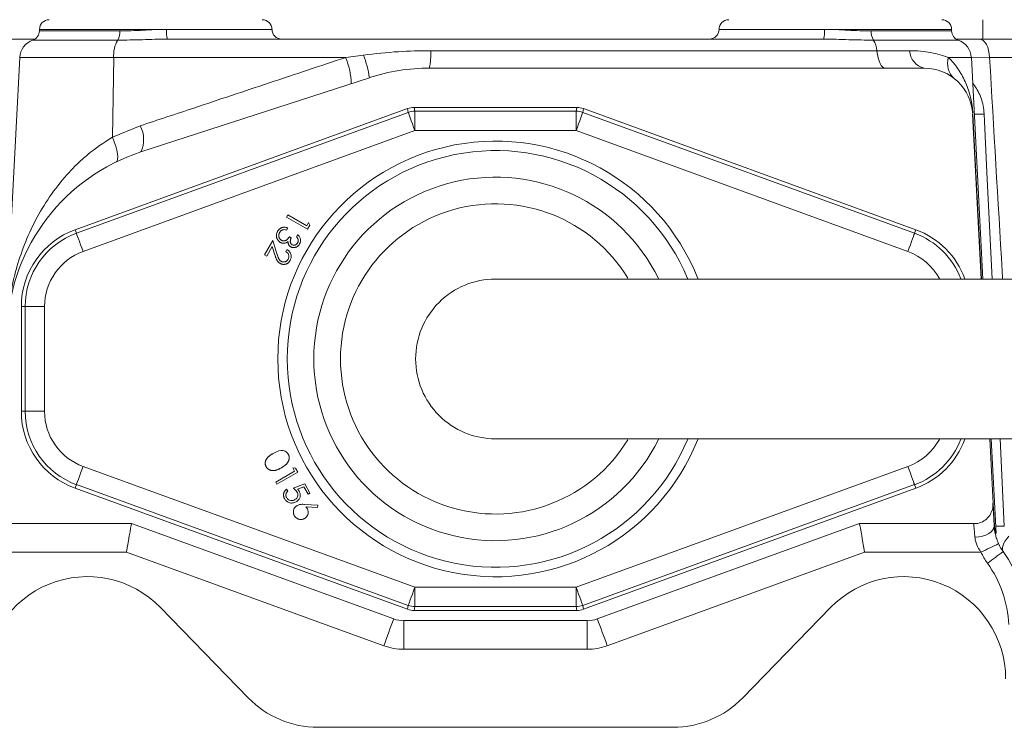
# Model space of a CAD drawing. Header units: millimetres. Extents: x 542 to 1522, y 1071 to 2490.
# Tile 10 of 14: x 983 to 1085, y 1995 to 2069. Entities that reach past the tile are written whole.
import ezdxf

# ---------------------------------------------------------------- set-up
doc = ezdxf.new("R2010")
doc.units = ezdxf.units.MM

msp = doc.modelspace()

# ---------------------------------------------------------------- linework, layer by layer
at = {"color": 7, "linetype": 'Continuous', "lineweight": 15}
for p, q in [((1082.49, 2066.52), (1082.49, 2068.52)), ((984.82, 2067.52), (984.82, 2067.36)), ((997.99, 2067.52), (1003.93, 2067.52)), ((1078.66, 2067.52), (1066.09, 2067.52)), ((1079.25, 2067.36), (1079.25, 2067.52)), ((998.08, 2066.52), (1065.99, 2066.52)), ((1082.13, 2066.52), (1093.2, 2066.52)), ((1025.33, 2065.31), (1071.52, 2065.31)), ((1071.52, 2065.31), (1074.9, 2065.31)), ((982.78, 2064.61), (980.3, 2017.27)), ((992.51, 2064.61), (992.38, 2056.35)), ((1016.53, 2064.61), (992.51, 2064.61)), ((1016.53, 2064.61), (1018.37, 2064.86)), ((1082.5, 2041.69), (1081.3, 2064.61)), ((1094.49, 2064.61), (1083.19, 2064.61)), ((1076.43, 2063.51), (1025.19, 2063.51)), ((1018.99, 2062.52), (995.33, 2054.84)), ((1022.94, 2059.32), (988.52, 2046.79)), ((1023.01, 2058.92), (1022.94, 2059.32)), ((1023.63, 2059.44), (1023.7, 2059.04)), ((1023.63, 2059.44), (1040.45, 2059.44)), ((1040.38, 2059.04), (1040.45, 2059.44)), ((1041.14, 2059.32), (1041.07, 2058.92)), ((1075.56, 2046.79), (1041.14, 2059.32)), ((988.66, 2046.42), (1023.01, 2058.92)), ((1023.7, 2059.04), (1040.38, 2059.04)), ((1023.7, 2059.04), (1023.7, 2057.04)), ((1040.38, 2059.04), (1040.38, 2057.04)), ((1041.07, 2058.92), (1075.42, 2046.42)), ((1082.33, 2041.69), (1081.43, 2058.75)), ((1023.7, 2057.04), (989.34, 2044.53)), ((992.38, 2056.35), (995.26, 2057.54)), ((1040.38, 2057.04), (1023.7, 2057.04)), ((1074.74, 2044.53), (1040.38, 2057.04)), ((1010.41, 2048.1), (1010.53, 2048.32)), ((1012.58, 2046.85), (1010.41, 2048.1)), ((1010.53, 2048.32), (1012.49, 2047.19)), ((1010.53, 2046.97), (1010.41, 2046.76)), ((1012.49, 2047.19), (1012.68, 2047.53)), ((1012.82, 2047.27), (1012.58, 2046.85)), ((1012.68, 2047.53), (1012.82, 2047.27)), ((988.52, 2046.79), (988.66, 2046.42)), ((1010.7, 2046.07), (1010.9, 2045.96)), ((1011.45, 2046.05), (1011.57, 2046.28)), ((1075.56, 2046.79), (1075.42, 2046.42)), ((1008.14, 2044.18), (1008.99, 2045.66)), ((1008.93, 2045.06), (1008.35, 2044.06)), ((1009.2, 2044.19), (1008.93, 2045.06)), ((1008.99, 2045.66), (1009.41, 2044.31)), ((1008.35, 2044.06), (1008.14, 2044.18)), ((1010.33, 2044.54), (1010.45, 2044.74)), ((982.95, 2038.83), (983.34, 2038.83)), ((982.95, 2028), (982.95, 2038.83)), ((983.34, 2038.83), (985.35, 2038.83)), ((983.34, 2028), (983.34, 2038.83)), ((985.35, 2038.83), (985.35, 2028)), ((982.95, 2028), (983.34, 2028)), ((983.34, 2028), (985.35, 2028)), ((1083.55, 2018.48), (1083.2, 2025.14)), ((1083.88, 2015.36), (1083.36, 2025.14)), ((989.34, 2022.3), (1023.7, 2009.79)), ((1009.29, 2020.67), (1011.24, 2021.8)), ((1011.58, 2021.71), (1009.41, 2020.45)), ((1011.05, 2022.14), (1011.33, 2022.13)), ((1011.24, 2021.8), (1011.05, 2022.14)), ((1011.33, 2022.13), (1011.58, 2021.71)), ((1040.38, 2009.79), (1074.74, 2022.3)), ((988.52, 2020.04), (988.66, 2020.41)), ((1023.01, 2007.91), (988.66, 2020.41)), ((1009.41, 2020.45), (1009.29, 2020.67)), ((1011.1, 2020.06), (1012.29, 2020.48)), ((1012.29, 2020.48), (1012.83, 2019.54)), ((1075.42, 2020.41), (1041.07, 2007.91)), ((1075.56, 2020.04), (1075.42, 2020.41)), ((988.52, 2020.04), (1022.94, 2007.51)), ((1010.4, 2019.95), (1010.53, 2019.73)), ((1012.18, 2020.19), (1011.53, 2019.96)), ((1012.63, 2019.42), (1012.18, 2020.19)), ((1012.83, 2019.54), (1012.63, 2019.42)), ((1041.14, 2007.51), (1075.56, 2020.04)), ((1012.27, 2018.37), (1013.64, 2018.28)), ((1013.62, 2018.03), (1012.39, 2018.1)), ((1013.64, 2018.28), (1013.62, 2018.03)), ((994.36, 2016.4), (981.72, 2016.4)), ((1021.51, 2006.52), (994.36, 2016.4)), ((1069.72, 2016.4), (1042.57, 2006.52)), ((1081.97, 2016.4), (1069.72, 2016.4)), ((993.83, 2013.44), (981.79, 2013.44)), ((1020.48, 2003.74), (993.83, 2013.44)), ((1070.25, 2013.44), (1043.6, 2003.74)), ((1082.29, 2013.44), (1070.25, 2013.44)), ((1023.7, 2009.79), (1040.38, 2009.79)), ((1023.7, 2009.79), (1023.7, 2007.79)), ((1040.38, 2009.79), (1040.38, 2007.79)), ((1006.44, 1998.35), (997.36, 2007.69)), ((1022.94, 2007.51), (1023.01, 2007.91)), ((1023.7, 2007.79), (1023.63, 2007.39)), ((1040.45, 2007.39), (1023.63, 2007.39)), ((1040.38, 2007.79), (1023.7, 2007.79)), ((1040.45, 2007.39), (1040.38, 2007.79)), ((1041.07, 2007.91), (1041.14, 2007.51)), ((1066.72, 2007.69), (1057.64, 1998.35)), ((1041.54, 2006.34), (1022.54, 2006.34)), ((1022.54, 2006.34), (1022.54, 2003.38)), ((1041.54, 2006.34), (1041.54, 2003.38)), ((1041.54, 2003.38), (1022.54, 2003.38)), ((1050.42, 1995.3), (1013.66, 1995.3))]:
    msp.add_line(p, q, dxfattribs=at)
at = {"color": 8, "linetype": 'Continuous', "lineweight": 15}
for p, q in [((997.99, 2067.52), (984.82, 2067.52)), ((984.82, 2067.36), (993.14, 2067.36)), ((1003.93, 2067.52), (1008.9, 2067.52)), ((1055.18, 2067.52), (1066.09, 2067.52)), ((1070.94, 2067.36), (1079.25, 2067.36)), ((1079.25, 2067.52), (1078.66, 2067.52)), ((992.93, 2066.41), (984.14, 2066.41)), ((1079.93, 2066.41), (1071.15, 2066.41)), ((992.51, 2064.61), (982.78, 2064.61)), ((1081.3, 2064.61), (1078.92, 2064.61)), ((1083.19, 2064.61), (1081.3, 2064.63)), ((1083.22, 2025.14), (1083.57, 2018.48)), ((1084.27, 2025.14), (1084.71, 2016.12)), ((1083.57, 2018.42), (1083.69, 2016.14))]:
    msp.add_line(p, q, dxfattribs=at)
at = {"color": 7, "linetype": 'Continuous', "lineweight": 15, "flags": 128}
for points in [[(1083.19, 2064.61), (1083.16, 2064.99), (1083.09, 2065.35), (1082.99, 2065.68), (1082.86, 2065.96), (1082.7, 2066.2), (1082.52, 2066.37), (1082.33, 2066.48), (1082.13, 2066.52)], [(1072.37, 2063.51), (1072.23, 2063.54), (1072.1, 2063.63), (1071.98, 2063.79), (1071.86, 2064), (1071.75, 2064.26), (1071.66, 2064.57), (1071.58, 2064.93), (1071.52, 2065.31)], [(1023.01, 2058.92), (1023.03, 2058.88), (1023.07, 2058.77), (1023.13, 2058.59), (1023.22, 2058.35), (1023.32, 2058.07), (1023.44, 2057.75), (1023.56, 2057.4), (1023.7, 2057.04)], [(1040.38, 2057.04), (1040.51, 2057.4), (1040.64, 2057.75), (1040.76, 2058.07), (1040.86, 2058.35), (1040.95, 2058.59), (1041.01, 2058.77), (1041.05, 2058.88), (1041.07, 2058.92)], [(992.76, 2053.8), (992.86, 2053.9), (992.92, 2054.08), (992.94, 2054.33), (992.91, 2054.65), (992.83, 2055.02), (992.72, 2055.44), (992.56, 2055.88), (992.38, 2056.35)], [(988.66, 2046.42), (988.67, 2046.37), (988.71, 2046.26), (988.78, 2046.08), (988.86, 2045.85), (988.97, 2045.57), (989.08, 2045.24), (989.21, 2044.9), (989.34, 2044.53)], [(1074.74, 2044.53), (1074.87, 2044.9), (1074.99, 2045.24), (1075.11, 2045.57), (1075.21, 2045.85), (1075.3, 2046.08), (1075.36, 2046.26), (1075.41, 2046.37), (1075.42, 2046.42)], [(988.66, 2020.41), (988.67, 2020.46), (988.71, 2020.57), (988.78, 2020.75), (988.86, 2020.98), (988.97, 2021.27), (989.08, 2021.59), (989.21, 2021.94), (989.34, 2022.3)], [(1074.74, 2022.3), (1074.87, 2021.94), (1074.99, 2021.59), (1075.11, 2021.27), (1075.21, 2020.98), (1075.3, 2020.75), (1075.36, 2020.57), (1075.41, 2020.46), (1075.42, 2020.41)], [(1083.51, 2018.01), (1083.52, 2018.1), (1083.54, 2018.51)], [(1083.55, 2018.48), (1083.55, 2018.33), (1083.57, 2018), (1083.6, 2017.51), (1083.63, 2016.88), (1083.67, 2016.14)], [(1081.67, 2014.97), (1081.62, 2015.46), (1081.59, 2015.86), (1081.56, 2016.15), (1081.55, 2016.34), (1081.54, 2016.4)], [(1083.67, 2016.14), (1083.64, 2015.92), (1083.53, 2015.72), (1083.35, 2015.52), (1083.1, 2015.35), (1082.8, 2015.2), (1082.44, 2015.09), (1082.06, 2015.01), (1081.67, 2014.97)], [(1084.59, 2013.49), (1084.53, 2013.61), (1084.51, 2013.77), (1084.53, 2013.94), (1084.58, 2014.14), (1084.68, 2014.35), (1084.81, 2014.58), (1084.98, 2014.82), (1085.18, 2015.07)], [(1023.01, 2007.91), (1023.03, 2007.95), (1023.07, 2008.07), (1023.13, 2008.24), (1023.22, 2008.48), (1023.32, 2008.76), (1023.44, 2009.08), (1023.56, 2009.43), (1023.7, 2009.79)], [(1040.38, 2009.79), (1040.51, 2009.43), (1040.64, 2009.08), (1040.76, 2008.76), (1040.86, 2008.48), (1040.95, 2008.24), (1041.01, 2008.07), (1041.05, 2007.95), (1041.07, 2007.91)]]:
    msp.add_lwpolyline(points, dxfattribs=at)
at = {"color": 8, "linetype": 'Continuous', "lineweight": 15, "flags": 128}
for points in [[(1081.46, 2058.75), (1081.78, 2052.74), (1082.36, 2041.69)], [(1082.62, 2058.74), (1082.92, 2052.74), (1083.46, 2041.69)]]:
    msp.add_lwpolyline(points, dxfattribs=at)
at = {"color": 7, "linetype": 'Continuous', "lineweight": 15}
for centre, radius, start, end in [((985.83, 2067.52), 1, 90, 180), ((1007.89, 2067.52), 1, 0, 90), ((1056.18, 2067.52), 1, 90, 180), ((1078.25, 2067.52), 1, 0, 90), ((983.82, 2067.36), 1, 288.6964, 0), ((991.49, 2067.23), 1.65, 330.4003, 4.6037), ((1000.73, 2067.27), 2.75, 174.8228, 195.8976), ((1009.9, 2067.52), 1, 180, 270), ((1054.18, 2067.52), 1, 270, 0), ((1063.35, 2067.27), 2.75, 344.1022, 5.1774), ((1072.59, 2067.23), 1.65, 175.3963, 209.5997), ((1080.26, 2067.36), 1, 180, 251.3036), ((984.79, 2064.51), 2.01, 108.6964, 177), ((995.68, 2064.82), 3.18, 149.9512, 183.6924), ((1069.3, 2065.18), 2.22, 3.4903, 33.7097), ((1079.29, 2064.51), 2.01, 3, 71.3036), ((1018.18, 2064.98), 7.16, 348.1491, 2.6797), ((1076.89, 2065.44), 1.99, 183.7915, 256.5256), ((1010.14, 2061.87), 6.95, 0.3517, 23.2721), ((1007.18, 2060.67), 11.95, 8.9135, 20.512), ((1081, 2064.02), 2.17, 164.0516, 227.73), ((1025.19, 2043.45), 20.06, 90, 108), ((1076.43, 2058.49), 5.02, 3, 90), ((1023.7, 2057.04), 2.01, 90.0075, 109.9929), ((1040.38, 2057.04), 2.01, 70.0071, 89.9925), ((1081.45, 2058.96), 0.211, 266.0657, 273.9343), ((992.58, 2056.12), 3.03, 334.9596, 27.9351), ((1032.04, 2033.42), 21.56, 22.7186, 180), ((1001.53, 2035.76), 20.06, 108, 177), ((1032.04, 2033.42), 18.81, 26.2729, 180), ((1032.04, 2033.42), 16.05, 31.3252, 180), ((991.42, 2038.83), 8.47, 110, 180), ((991.42, 2038.83), 8.08, 110, 180), ((1072.66, 2038.83), 8.47, 19.8745, 70), ((991.42, 2038.83), 6.07, 110, 180), ((1032.04, 2033.42), 8.27, 89.9375, 180), ((1032.04, 2033.42), 21.56, 180, 337.3619), ((1032.04, 2033.42), 18.81, 180, 333.7192), ((1032.04, 2033.42), 16.05, 180, 328.5781), ((1032.04, 2033.42), 8.27, 180, 270.0194), ((991.42, 2028), 8.47, 180, 250), ((991.42, 2028), 8.08, 180, 250), ((991.42, 2028), 6.07, 180, 250), ((1072.66, 2028), 8.47, 290, 340.1255), ((1069.46, 2042.71), 31.96, 293.6798, 297.3036), ((1088.68, 2016.4), 5.02, 204.5889, 215.4995), ((1088.68, 2016.36), 7.02, 204.5889, 215.4995), ((1062.59, 2041.73), 35.8, 304.6832, 307.9269), ((1073.16, 2005.33), 14.04, 3, 35.4995), ((1073.16, 2005.3), 12.04, 3, 35.4995), ((989.79, 2000.33), 10.56, 44.1798, 180), ((1074.29, 2000.33), 10.56, 0, 135.8202), ((1023.7, 2009.8), 2.01, 250.0112, 269.9883), ((1040.38, 2009.8), 2.01, 270.0117, 289.9888), ((1136.58, 1962.26), 123.29, 158.9645, 160.34), ((1022.54, 2009.34), 3.01, 250, 270), ((1041.54, 2009.34), 3.01, 270, 290), ((927.49, 1962.26), 123.3, 19.6601, 21.0355), ((1022.54, 2009.4), 6.02, 250, 270), ((1041.54, 2009.4), 6.02, 270, 290), ((1013.66, 2005.36), 10.06, 224.1798, 270), ((1050.42, 2005.36), 10.06, 270, 315.8202)]:
    msp.add_arc(centre, radius, start, end, dxfattribs=at)
at = {"color": 8, "linetype": 'Continuous', "lineweight": 15}
for centre, radius, start, end in [((1081.93, 2076.24), 17.51, 268.9349, 272.2637), ((1032.04, 2033.42), 22.54, 21.7023, 338.2885), ((1072.66, 2038.83), 8.08, 20.8997, 70), ((1072.66, 2038.83), 6.07, 28.6342, 70), ((1072.66, 2028), 6.07, 290, 331.4391), ((1072.66, 2028), 8.08, 290, 339.1525), ((1084.15, 2033.07), 16.96, 268.9419, 271.9006)]:
    msp.add_arc(centre, radius, start, end, dxfattribs=at)
at = {"color": 7, "linetype": 'Continuous', "lineweight": 15}
for centre, major_axis, ratio, start_param, end_param in [((1023.63, 2057.43), (0.35, -1.98), 0.999647, 2.96712, 3.316065), ((1040.45, 2057.43), (-0.35, -1.98), 0.999647, 2.96712, 3.316065), ((993.83, 2013.39), (0.53, 3.01), 0.002985, 0, 1.553869), ((1070.25, 2013.39), (-0.53, 3.01), 0.002985, 4.729316, 6.283185), ((1023.63, 2009.4), (0.35, 1.98), 0.999647, 2.96712, 3.316065), ((1040.45, 2009.4), (-0.35, 1.98), 0.999647, 2.96712, 3.316065)]:
    msp.add_ellipse(centre, major_axis=major_axis, ratio=ratio, start_param=start_param, end_param=end_param, dxfattribs=at)
for points, knots in [([(993.14, 2067.36), (993.53, 2067.36), (993.93, 2067.37), (994.74, 2067.39), (995.14, 2067.41), (996.35, 2067.47), (997.17, 2067.52), (997.99, 2067.52)], [0, 0, 0, 0, 0.25, 0.25, 0.5, 0.5, 1, 1, 1, 1]), ([(1066.09, 2067.52), (1066.91, 2067.52), (1067.72, 2067.47), (1068.94, 2067.41), (1069.34, 2067.39), (1070.14, 2067.37), (1070.54, 2067.36), (1070.94, 2067.36)], [0, 0, 0, 0, 0.5, 0.5, 0.75, 0.75, 1, 1, 1, 1]), ([(981.95, 2066.52), (982.61, 2066.52), (983.47, 2066.52), (984.17, 2066.52), (984.32, 2066.52)], [0, 0, 0, 0, 0.7716513, 1, 1, 1, 1]), ([(998.08, 2066.52), (997.21, 2066.52), (996.34, 2066.48), (994.62, 2066.43), (993.77, 2066.41), (992.93, 2066.41)], [0, 0, 0, 0, 0.5, 0.5, 1, 1, 1, 1]), ([(1071.15, 2066.41), (1070.31, 2066.41), (1069.46, 2066.43), (1067.74, 2066.48), (1066.87, 2066.52), (1065.99, 2066.52)], [0, 0, 0, 0, 0.5, 0.5, 1, 1, 1, 1]), ([(1079.75, 2066.52), (1079.94, 2066.52), (1080.65, 2066.52), (1081.51, 2066.52), (1082.13, 2066.52)], [0, 0, 0, 0, 0.276624, 1, 1, 1, 1]), ([(1018.37, 2064.86), (1019.58, 2065), (1021.89, 2065.26), (1024.21, 2065.3), (1025.33, 2065.31)], [0, 0, 0, 0, 0.520507, 1, 1, 1, 1]), ([(1074.9, 2065.31), (1075.68, 2065.31), (1076.42, 2065.25), (1077.45, 2065.06), (1077.77, 2064.99), (1078.38, 2064.81), (1078.66, 2064.72), (1078.92, 2064.61)], [0, 0, 0, 0, 0.5, 0.5, 0.75, 0.75, 1, 1, 1, 1]), ([(995.26, 2057.54), (997.1, 2058.15), (1001.52, 2059.62), (1008.61, 2061.98), (1013.89, 2063.74), (1016.53, 2064.61)], [0, 0, 0, 0, 0.263934, 0.631316, 1, 1, 1, 1]), ([(1078.92, 2064.61), (1079.3, 2064.25), (1079.63, 2063.86), (1080.2, 2063.03), (1080.44, 2062.59), (1080.76, 2061.9), (1080.85, 2061.66), (1081.03, 2061.17), (1081.11, 2060.91), (1081.24, 2060.38), (1081.3, 2060.1), (1081.38, 2059.64), (1081.4, 2059.47), (1081.44, 2059.13), (1081.45, 2058.94), (1081.46, 2058.75)], [0, 0, 0, 0, 0.25, 0.25, 0.5, 0.5, 0.625, 0.625, 0.75, 0.75, 0.875, 0.875, 0.9375, 0.9375, 1, 1, 1, 1]), ([(981.47, 2036.81), (981.48, 2037.09), (981.5, 2037.36), (981.54, 2037.9), (981.57, 2038.16), (981.65, 2038.93), (981.72, 2039.43), (981.88, 2040.38), (981.97, 2040.84), (982.17, 2041.74), (982.28, 2042.19), (982.65, 2043.52), (982.94, 2044.39), (983.61, 2046.1), (983.99, 2046.95), (984.86, 2048.6), (985.34, 2049.4), (986.41, 2050.97), (987.01, 2051.73), (988, 2052.84), (988.34, 2053.2), (989.06, 2053.9), (989.44, 2054.23), (990.61, 2055.21), (991.45, 2055.81), (992.38, 2056.35)], [0, 0, 0, 0, 0.03125, 0.03125, 0.0625, 0.0625, 0.125, 0.125, 0.1875, 0.1875, 0.25, 0.25, 0.375, 0.375, 0.5, 0.5, 0.625, 0.625, 0.75, 0.75, 0.8125, 0.8125, 0.875, 0.875, 1, 1, 1, 1]), ([(1009.48, 2046.63), (1009.5, 2046.65), (1009.52, 2046.7), (1009.57, 2046.76), (1009.62, 2046.81), (1009.67, 2046.86), (1009.73, 2046.91), (1009.79, 2046.95), (1009.85, 2046.98), (1009.91, 2047.01), (1009.98, 2047.03), (1010.05, 2047.04), (1010.13, 2047.05), (1010.2, 2047.04), (1010.28, 2047.04), (1010.36, 2047.02), (1010.45, 2047), (1010.5, 2046.98), (1010.53, 2046.97)], [0, 0, 0, 0, 0.065524, 0.128335, 0.189372, 0.248861, 0.307225, 0.365152, 0.422966, 0.481514, 0.540645, 0.600124, 0.661265, 0.723827, 0.788306, 0.855533, 0.925973, 1, 1, 1, 1]), ([(1009.76, 2045.48), (1009.73, 2045.5), (1009.67, 2045.54), (1009.59, 2045.61), (1009.52, 2045.69), (1009.46, 2045.78), (1009.41, 2045.88), (1009.38, 2045.99), (1009.36, 2046.09), (1009.35, 2046.2), (1009.36, 2046.31), (1009.39, 2046.42), (1009.43, 2046.53), (1009.46, 2046.6), (1009.48, 2046.63)], [0, 0, 0, 0, 0.080592, 0.160584, 0.241766, 0.325226, 0.408781, 0.490867, 0.572262, 0.655411, 0.739221, 0.823932, 0.910283, 1, 1, 1, 1]), ([(1009.69, 2046.5), (1009.68, 2046.49), (1009.66, 2046.45), (1009.64, 2046.39), (1009.62, 2046.33), (1009.6, 2046.27), (1009.6, 2046.21), (1009.6, 2046.16), (1009.6, 2046.1), (1009.61, 2046.04), (1009.63, 2045.99), (1009.65, 2045.94), (1009.68, 2045.89), (1009.71, 2045.85), (1009.74, 2045.81), (1009.78, 2045.77), (1009.82, 2045.74), (1009.85, 2045.72), (1009.86, 2045.71)], [0, 0, 0, 0, 0.07319, 0.143304, 0.210251, 0.275301, 0.339272, 0.402288, 0.465043, 0.528243, 0.590664, 0.651126, 0.709978, 0.767773, 0.825099, 0.882169, 0.940352, 1, 1, 1, 1]), ([(1010.01, 2046.78), (1009.99, 2046.77), (1009.96, 2046.76), (1009.91, 2046.74), (1009.87, 2046.71), (1009.83, 2046.68), (1009.79, 2046.64), (1009.76, 2046.6), (1009.72, 2046.55), (1009.7, 2046.52), (1009.69, 2046.5)], [0, 0, 0, 0, 0.120705, 0.239288, 0.358427, 0.480465, 0.60329, 0.731317, 0.862953, 1, 1, 1, 1]), ([(1009.86, 2045.71), (1009.88, 2045.7), (1009.93, 2045.68), (1010, 2045.65), (1010.07, 2045.64), (1010.14, 2045.64), (1010.22, 2045.65), (1010.29, 2045.67), (1010.36, 2045.7), (1010.41, 2045.73), (1010.45, 2045.76), (1010.49, 2045.79), (1010.52, 2045.83), (1010.56, 2045.87), (1010.59, 2045.91), (1010.63, 2045.96), (1010.67, 2046.01), (1010.69, 2046.05), (1010.7, 2046.07)], [0, 0, 0, 0, 0.070586, 0.140281, 0.210493, 0.282823, 0.355671, 0.427372, 0.499166, 0.572153, 0.611538, 0.654104, 0.701092, 0.752302, 0.80755, 0.867164, 0.931292, 1, 1, 1, 1]), ([(1010.41, 2046.76), (1010.33, 2046.78), (1010.2, 2046.81), (1010.07, 2046.79), (1010.01, 2046.78)], [0, 0, 0, 0, 0.560722, 1, 1, 1, 1]), ([(1010.9, 2045.96), (1010.89, 2045.93), (1010.86, 2045.88), (1010.83, 2045.81), (1010.81, 2045.73), (1010.8, 2045.66), (1010.79, 2045.58), (1010.8, 2045.52), (1010.81, 2045.45), (1010.83, 2045.4), (1010.86, 2045.35), (1010.89, 2045.31), (1010.93, 2045.27), (1010.96, 2045.25), (1010.97, 2045.24)], [0, 0, 0, 0, 0.1057809, 0.2073939, 0.3057145, 0.4028143, 0.4942315, 0.5780355, 0.6555035, 0.7281623, 0.7977508, 0.8649417, 0.9321354, 1, 1, 1, 1]), ([(1011.55, 2045.44), (1011.57, 2045.46), (1011.59, 2045.51), (1011.61, 2045.58), (1011.62, 2045.65), (1011.62, 2045.72), (1011.61, 2045.76), (1011.6, 2045.8), (1011.58, 2045.84), (1011.56, 2045.88), (1011.54, 2045.92), (1011.51, 2045.97), (1011.48, 2046.01), (1011.46, 2046.04), (1011.45, 2046.05)], [0, 0, 0, 0, 0.116976, 0.227845, 0.336287, 0.44555, 0.502562, 0.561685, 0.624832, 0.691014, 0.761924, 0.836144, 0.915974, 1, 1, 1, 1]), ([(1011.57, 2046.28), (1011.64, 2046.2), (1011.78, 2046.06), (1011.87, 2045.79), (1011.87, 2045.53), (1011.8, 2045.39), (1011.76, 2045.32)], [0, 0, 0, 0, 0.280366, 0.559804, 0.779825, 1, 1, 1, 1]), ([(1010.23, 2045.4), (1010.2, 2045.4), (1010.16, 2045.39), (1010.1, 2045.39), (1010.04, 2045.39), (1009.98, 2045.4), (1009.92, 2045.41), (1009.87, 2045.43), (1009.81, 2045.46), (1009.78, 2045.47), (1009.76, 2045.48)], [0, 0, 0, 0, 0.130532, 0.25804, 0.382406, 0.505749, 0.627648, 0.75049, 0.873989, 1, 1, 1, 1]), ([(1010.56, 2045.55), (1010.53, 2045.53), (1010.48, 2045.5), (1010.4, 2045.45), (1010.32, 2045.42), (1010.26, 2045.41), (1010.23, 2045.4)], [0, 0, 0, 0, 0.257929, 0.507831, 0.753014, 1, 1, 1, 1]), ([(1010.84, 2045.02), (1010.82, 2045.03), (1010.78, 2045.06), (1010.72, 2045.11), (1010.67, 2045.17), (1010.63, 2045.23), (1010.6, 2045.3), (1010.58, 2045.38), (1010.56, 2045.46), (1010.56, 2045.52), (1010.56, 2045.55)], [0, 0, 0, 0, 0.124033, 0.24416, 0.361106, 0.479491, 0.600256, 0.725821, 0.858599, 1, 1, 1, 1]), ([(1011.76, 2045.32), (1011.75, 2045.29), (1011.71, 2045.24), (1011.65, 2045.16), (1011.58, 2045.1), (1011.51, 2045.04), (1011.42, 2045), (1011.34, 2044.97), (1011.25, 2044.95), (1011.16, 2044.94), (1011.08, 2044.94), (1011, 2044.95), (1010.92, 2044.98), (1010.87, 2045), (1010.84, 2045.02)], [0, 0, 0, 0, 0.089526, 0.177155, 0.264888, 0.35342, 0.440297, 0.524564, 0.606825, 0.689075, 0.770052, 0.84742, 0.924054, 1, 1, 1, 1]), ([(1010.97, 2045.24), (1010.99, 2045.24), (1011.01, 2045.22), (1011.05, 2045.21), (1011.08, 2045.2), (1011.12, 2045.19), (1011.16, 2045.19), (1011.2, 2045.19), (1011.24, 2045.2), (1011.29, 2045.21), (1011.33, 2045.23), (1011.37, 2045.25), (1011.4, 2045.27), (1011.44, 2045.3), (1011.47, 2045.33), (1011.5, 2045.36), (1011.53, 2045.4), (1011.54, 2045.43), (1011.55, 2045.44)], [0, 0, 0, 0, 0.059111, 0.116837, 0.173959, 0.231496, 0.289127, 0.347621, 0.409039, 0.472435, 0.536902, 0.600298, 0.664242, 0.728032, 0.792802, 0.859205, 0.928311, 1, 1, 1, 1]), ([(1009.74, 2043.3), (1009.71, 2043.32), (1009.65, 2043.36), (1009.57, 2043.43), (1009.5, 2043.5), (1009.45, 2043.58), (1009.41, 2043.64), (1009.38, 2043.7), (1009.35, 2043.76), (1009.32, 2043.83), (1009.29, 2043.91), (1009.26, 2044), (1009.23, 2044.09), (1009.21, 2044.15), (1009.2, 2044.19)], [0, 0, 0, 0, 0.0987636, 0.1964542, 0.2936697, 0.3927099, 0.4461579, 0.5054532, 0.5715661, 0.6439434, 0.7230894, 0.8086149, 0.9011582, 0.9999881, 0.9999881, 0.9999881, 0.9999881]), ([(1009.41, 2044.31), (1009.42, 2044.28), (1009.44, 2044.21), (1009.47, 2044.12), (1009.5, 2044.04), (1009.52, 2043.97), (1009.55, 2043.9), (1009.57, 2043.84), (1009.6, 2043.79), (1009.63, 2043.74), (1009.67, 2043.68), (1009.72, 2043.61), (1009.78, 2043.56), (1009.83, 2043.53), (1009.85, 2043.52)], [0, 0, 0, 0, 0.110099, 0.211493, 0.304367, 0.388755, 0.465009, 0.532369, 0.59191, 0.642532, 0.734297, 0.823722, 0.911522, 1, 1, 1, 1]), ([(1010.57, 2043.73), (1010.61, 2043.81), (1010.68, 2043.97), (1010.63, 2044.22), (1010.5, 2044.41), (1010.39, 2044.49), (1010.33, 2044.54)], [0, 0, 0, 0, 0.279423, 0.558619, 0.779046, 1, 1, 1, 1]), ([(1010.45, 2044.74), (1010.55, 2044.67), (1010.75, 2044.52), (1010.89, 2044.19), (1010.9, 2043.86), (1010.81, 2043.69), (1010.77, 2043.6)], [0, 0, 0, 0, 0.279997, 0.559518, 0.779645, 1, 1, 1, 1]), ([(1010.77, 2043.6), (1010.76, 2043.57), (1010.73, 2043.53), (1010.68, 2043.46), (1010.63, 2043.4), (1010.57, 2043.35), (1010.51, 2043.31), (1010.44, 2043.27), (1010.37, 2043.24), (1010.3, 2043.22), (1010.22, 2043.21), (1010.15, 2043.2), (1010.08, 2043.2), (1010.01, 2043.2), (1009.94, 2043.22), (1009.87, 2043.24), (1009.8, 2043.27), (1009.76, 2043.29), (1009.74, 2043.3)], [0.0000081, 0.0000081, 0.0000081, 0.0000081, 0.070189, 0.1374926, 0.2024826, 0.2657935, 0.328111, 0.3901537, 0.4521037, 0.515766, 0.5787304, 0.6400497, 0.699753, 0.7588328, 0.8179493, 0.8775343, 0.9380078, 1, 1, 1, 1]), ([(1009.85, 2043.52), (1009.87, 2043.51), (1009.9, 2043.49), (1009.94, 2043.47), (1009.99, 2043.46), (1010.04, 2043.45), (1010.09, 2043.45), (1010.14, 2043.45), (1010.19, 2043.46), (1010.25, 2043.47), (1010.3, 2043.49), (1010.35, 2043.51), (1010.39, 2043.53), (1010.43, 2043.56), (1010.47, 2043.6), (1010.51, 2043.64), (1010.54, 2043.68), (1010.56, 2043.71), (1010.57, 2043.73)], [0, 0, 0, 0, 0.0622071, 0.1230351, 0.1825038, 0.2423946, 0.3021158, 0.3623779, 0.4249685, 0.4893748, 0.5541153, 0.6174545, 0.6800422, 0.7421998, 0.8045088, 0.8675755, 0.9328514, 0.9999881, 0.9999881, 0.9999881, 0.9999881]), ([(1110.58, 2041.69), (1107.45, 2041.69), (1101.45, 2041.69), (1092.91, 2041.69), (1085.27, 2041.69), (1078.53, 2041.69), (1073.06, 2041.69), (1068.69, 2041.69), (1065.27, 2041.69), (1062.36, 2041.69), (1059.77, 2041.69), (1057.09, 2041.69), (1054.08, 2041.69), (1050.71, 2041.69), (1047.22, 2041.69), (1043.79, 2041.69), (1040.68, 2041.69), (1038.04, 2041.69), (1035.92, 2041.69), (1034.29, 2041.69), (1033.04, 2041.69), (1032.38, 2041.69), (1032.04, 2041.69)], [0, 0, 0, 0, 0.074426, 0.1427, 0.204834, 0.260855, 0.310739, 0.345612, 0.376684, 0.403963, 0.427501, 0.451891, 0.484337, 0.521789, 0.564193, 0.611498, 0.66372, 0.721004, 0.783408, 0.850735, 0.922897, 1, 1, 1, 1]), ([(1032.04, 2025.14), (1032.33, 2025.14), (1032.9, 2025.14), (1033.91, 2025.14), (1035.14, 2025.14), (1036.63, 2025.14), (1038.36, 2025.14), (1040.31, 2025.14), (1042.37, 2025.14), (1044.47, 2025.14), (1046.57, 2025.14), (1048.96, 2025.14), (1052.01, 2025.14), (1055.98, 2025.14), (1060.88, 2025.14), (1066.78, 2025.14), (1073.68, 2025.14), (1081.57, 2025.14), (1090.4, 2025.14), (1100.18, 2025.14), (1107.03, 2025.14), (1110.58, 2025.14)], [0, 0, 0, 0, 0.06689, 0.128864, 0.185977, 0.238263, 0.285581, 0.327872, 0.365167, 0.39753, 0.424986, 0.452505, 0.489261, 0.532272, 0.58145, 0.636769, 0.698293, 0.764778, 0.83721, 0.915607, 1, 1, 1, 1]), ([(1008.3, 2022.25), (1008.29, 2022.27), (1008.27, 2022.31), (1008.25, 2022.36), (1008.23, 2022.41), (1008.21, 2022.47), (1008.2, 2022.52), (1008.2, 2022.58), (1008.2, 2022.64), (1008.2, 2022.7), (1008.21, 2022.76), (1008.22, 2022.82), (1008.24, 2022.87), (1008.26, 2022.93), (1008.29, 2022.99), (1008.33, 2023.05), (1008.36, 2023.11), (1008.41, 2023.17), (1008.46, 2023.22), (1008.51, 2023.28), (1008.58, 2023.34), (1008.65, 2023.4), (1008.73, 2023.46), (1008.82, 2023.52), (1008.91, 2023.58), (1008.98, 2023.62), (1009.02, 2023.64)], [0, 0, 0, 0, 0.033646, 0.066807, 0.099456, 0.13199, 0.164196, 0.196666, 0.229559, 0.262794, 0.296606, 0.330883, 0.365977, 0.401665, 0.438503, 0.476672, 0.516094, 0.557162, 0.600559, 0.646872, 0.696871, 0.750114, 0.806911, 0.867596, 0.931776, 1, 1, 1, 1]), ([(1009.02, 2023.64), (1009.28, 2023.78), (1009.68, 2024), (1010.21, 2023.92), (1010.45, 2023.75), (1010.54, 2023.63), (1010.58, 2023.57)], [0, 0, 0, 0, 0.499694, 0.74886, 0.87441, 1, 1, 1, 1]), ([(1010.58, 2023.57), (1010.59, 2023.55), (1010.61, 2023.52), (1010.63, 2023.46), (1010.65, 2023.41), (1010.66, 2023.35), (1010.67, 2023.29), (1010.68, 2023.24), (1010.68, 2023.18), (1010.68, 2023.12), (1010.67, 2023.06), (1010.66, 2023), (1010.64, 2022.94), (1010.61, 2022.88), (1010.58, 2022.82), (1010.55, 2022.75), (1010.51, 2022.69), (1010.47, 2022.63), (1010.42, 2022.57), (1010.36, 2022.51), (1010.3, 2022.45), (1010.23, 2022.4), (1010.15, 2022.34), (1010.06, 2022.28), (1009.97, 2022.22), (1009.9, 2022.18), (1009.87, 2022.16)], [0.0000069, 0.0000069, 0.0000069, 0.0000069, 0.0339938, 0.0673922, 0.1004859, 0.1330172, 0.1658365, 0.1988767, 0.2320577, 0.2661424, 0.3004704, 0.335348, 0.3709556, 0.4073969, 0.4451898, 0.4841612, 0.5243524, 0.5665481, 0.6104418, 0.6571703, 0.7065207, 0.7590554, 0.8142938, 0.8729031, 0.9348848, 1, 1, 1, 1]), ([(1009.87, 2022.16), (1009.84, 2022.14), (1009.77, 2022.1), (1009.68, 2022.05), (1009.58, 2022.01), (1009.49, 2021.97), (1009.41, 2021.94), (1009.32, 2021.91), (1009.24, 2021.89), (1009.17, 2021.88), (1009.09, 2021.87), (1009.02, 2021.87), (1008.95, 2021.87), (1008.89, 2021.87), (1008.82, 2021.88), (1008.76, 2021.9), (1008.7, 2021.92), (1008.64, 2021.94), (1008.59, 2021.97), (1008.54, 2022), (1008.49, 2022.03), (1008.44, 2022.07), (1008.4, 2022.11), (1008.36, 2022.15), (1008.33, 2022.2), (1008.31, 2022.24), (1008.3, 2022.25)], [0, 0, 0, 0, 0.064942, 0.126655, 0.185212, 0.240313, 0.292585, 0.341618, 0.388098, 0.431928, 0.473628, 0.514007, 0.552624, 0.590208, 0.626989, 0.662804, 0.697914, 0.732553, 0.766835, 0.800334, 0.833571, 0.866615, 0.899339, 0.932538, 0.965812, 1, 1, 1, 1]), ([(1010.2, 2018.95), (1010.19, 2018.97), (1010.17, 2019.02), (1010.14, 2019.08), (1010.12, 2019.15), (1010.1, 2019.22), (1010.09, 2019.29), (1010.09, 2019.35), (1010.1, 2019.42), (1010.11, 2019.49), (1010.12, 2019.56), (1010.15, 2019.62), (1010.18, 2019.69), (1010.21, 2019.74), (1010.25, 2019.8), (1010.29, 2019.85), (1010.35, 2019.9), (1010.38, 2019.93), (1010.4, 2019.95)], [0, 0, 0, 0, 0.06701, 0.131697, 0.194583, 0.256461, 0.317677, 0.378439, 0.439731, 0.501712, 0.563909, 0.625375, 0.685769, 0.746651, 0.808055, 0.870273, 0.934217, 1, 1, 1, 1]), ([(1010.53, 2019.73), (1010.51, 2019.71), (1010.48, 2019.68), (1010.44, 2019.63), (1010.4, 2019.58), (1010.37, 2019.53), (1010.36, 2019.47), (1010.34, 2019.41), (1010.34, 2019.35), (1010.34, 2019.29), (1010.35, 2019.23), (1010.36, 2019.17), (1010.38, 2019.11), (1010.4, 2019.07), (1010.41, 2019.06)], [0, 0, 0, 0, 0.0956265, 0.1843535, 0.2670469, 0.3456545, 0.4221942, 0.5001538, 0.5809462, 0.6648004, 0.7493251, 0.8329474, 0.9159498, 0.9999875, 0.9999875, 0.9999875, 0.9999875]), ([(1011.48, 2019.66), (1011.47, 2019.67), (1011.45, 2019.71), (1011.42, 2019.76), (1011.38, 2019.8), (1011.33, 2019.85), (1011.28, 2019.9), (1011.22, 2019.95), (1011.16, 2020.01), (1011.12, 2020.04), (1011.1, 2020.06)], [0.0000215, 0.0000215, 0.0000215, 0.0000215, 0.1020322, 0.2103736, 0.3236953, 0.4448901, 0.572357, 0.7076154, 0.8503627, 1, 1, 1, 1]), ([(1011.28, 2018.86), (1011.35, 2018.91), (1011.5, 2019.01), (1011.59, 2019.25), (1011.57, 2019.47), (1011.51, 2019.6), (1011.48, 2019.66)], [0, 0, 0, 0, 0.279869, 0.558997, 0.779217, 1, 1, 1, 1]), ([(1011.72, 2019.72), (1011.76, 2019.62), (1011.86, 2019.4), (1011.8, 2019.06), (1011.64, 2018.79), (1011.48, 2018.69), (1011.4, 2018.64)], [0, 0, 0, 0, 0.279676, 0.559084, 0.779327, 1, 1, 1, 1]), ([(1011.53, 2019.96), (1011.55, 2019.94), (1011.58, 2019.9), (1011.64, 2019.84), (1011.68, 2019.78), (1011.7, 2019.74), (1011.72, 2019.72)], [0, 0, 0, 0, 0.274573, 0.533098, 0.773436, 1, 1, 1, 1]), ([(1011.4, 2018.64), (1011.28, 2018.58), (1011.04, 2018.48), (1010.67, 2018.52), (1010.38, 2018.7), (1010.26, 2018.87), (1010.2, 2018.95)], [0, 0, 0, 0, 0.279846, 0.559258, 0.779406, 1, 1, 1, 1]), ([(1010.41, 2019.06), (1010.47, 2018.98), (1010.59, 2018.83), (1010.84, 2018.76), (1011.09, 2018.77), (1011.22, 2018.83), (1011.28, 2018.86)], [0, 0, 0, 0, 0.279082, 0.558901, 0.779317, 1, 1, 1, 1]), ([(1011.5, 2018.25), (1011.58, 2018.28), (1011.72, 2018.35), (1011.92, 2018.37), (1012.1, 2018.38), (1012.21, 2018.37), (1012.27, 2018.37)], [0, 0, 0, 0, 0.3393036, 0.5594492, 0.7796958, 1, 1, 1, 1]), ([(1081.97, 2016.4), (1082.19, 2016.47), (1082.62, 2016.61), (1083.13, 2017.08), (1083.46, 2017.67), (1083.56, 2018.17), (1083.55, 2018.44), (1083.55, 2018.48)], [0, 0, 0, 0, 0.237578, 0.475059, 0.714898, 0.956689, 1, 1, 1, 1]), ([(1011.21, 2017.21), (1011.2, 2017.24), (1011.17, 2017.29), (1011.13, 2017.39), (1011.11, 2017.49), (1011.11, 2017.59), (1011.11, 2017.69), (1011.13, 2017.78), (1011.16, 2017.88), (1011.21, 2017.97), (1011.27, 2018.05), (1011.33, 2018.13), (1011.41, 2018.19), (1011.47, 2018.23), (1011.5, 2018.25)], [0, 0, 0, 0, 0.084408, 0.167076, 0.24897, 0.332302, 0.415549, 0.49736, 0.579633, 0.664044, 0.749057, 0.832456, 0.915341, 1, 1, 1, 1]), ([(1012.56, 2017.9), (1012.61, 2017.8), (1012.69, 2017.6), (1012.63, 2017.3), (1012.48, 2017.06), (1012.34, 2016.96), (1012.27, 2016.91)], [0, 0, 0, 0, 0.279325, 0.559046, 0.779399, 1, 1, 1, 1]), ([(1012.39, 2018.1), (1012.41, 2018.09), (1012.45, 2018.06), (1012.49, 2018.01), (1012.53, 2017.96), (1012.55, 2017.92), (1012.56, 2017.9)], [0, 0, 0, 0, 0.269634, 0.523044, 0.767174, 1, 1, 1, 1]), ([(1012.27, 2016.91), (1012.24, 2016.9), (1012.18, 2016.86), (1012.08, 2016.83), (1011.98, 2016.81), (1011.88, 2016.8), (1011.78, 2016.81), (1011.69, 2016.83), (1011.59, 2016.86), (1011.5, 2016.91), (1011.41, 2016.97), (1011.34, 2017.04), (1011.27, 2017.12), (1011.23, 2017.18), (1011.21, 2017.21)], [0.0000049, 0.0000049, 0.0000049, 0.0000049, 0.0861018, 0.1695392, 0.2510817, 0.332801, 0.4140839, 0.4949081, 0.5770503, 0.6613252, 0.7465386, 0.8303622, 0.9145624, 1, 1, 1, 1]), ([(1083.67, 2016.14), (1083.68, 2015.87), (1083.72, 2015.58), (1083.83, 2015.11), (1083.87, 2014.95), (1083.98, 2014.63), (1084.04, 2014.47), (1084.12, 2014.31)], [0, 0, 0, 0, 0.5, 0.5, 0.75, 0.75, 1, 1, 1, 1]), ([(1082.29, 2013.44), (1082.11, 2013.68), (1081.97, 2013.93), (1081.8, 2014.32), (1081.76, 2014.46), (1081.7, 2014.72), (1081.68, 2014.85), (1081.67, 2014.97)], [0, 0, 0, 0, 0.5, 0.5, 0.75, 0.75, 1, 1, 1, 1]), ([(1084.2, 2014.14), (1084.21, 2014.12), (1084.22, 2014.1), (1084.22, 2014.11), (1084.22, 2014.11)], [0, 0, 0, 0, 0.92323, 1, 1, 1, 1])]:
    msp.add_open_spline(points, degree=3, knots=knots, dxfattribs=at)
at = {"color": 8, "linetype": 'Continuous', "lineweight": 15}
for points, knots in [([(1083.19, 2064.61), (1083.62, 2057.24), (1084.07, 2049.6), (1084.52, 2041.96), (1084.53, 2041.69)], [0, 0, 0, 0, 0.965053, 1, 1, 1, 1]), ([(1081.43, 2061.99), (1081.7, 2061.61), (1082.25, 2060.8), (1082.56, 2059.59), (1082.61, 2058.89), (1082.62, 2058.74)], [0, 0, 0, 0, 0.424849, 0.876782, 1, 1, 1, 1]), ([(1083.69, 2016.14), (1083.69, 2016.13), (1083.7, 2016.09), (1083.7, 2016), (1083.72, 2015.89), (1083.74, 2015.75), (1083.78, 2015.62), (1083.84, 2015.42), (1083.9, 2015.29), (1083.87, 2015.36), (1083.87, 2015.36)], [0, 0, 0, 0, 0.00841, 0.046485, 0.106822, 0.164093, 0.30688, 0.433421, 0.940442, 1, 1, 1, 1])]:
    msp.add_open_spline(points, degree=3, knots=knots, dxfattribs=at)

doc.saveas('drawing.dxf')
